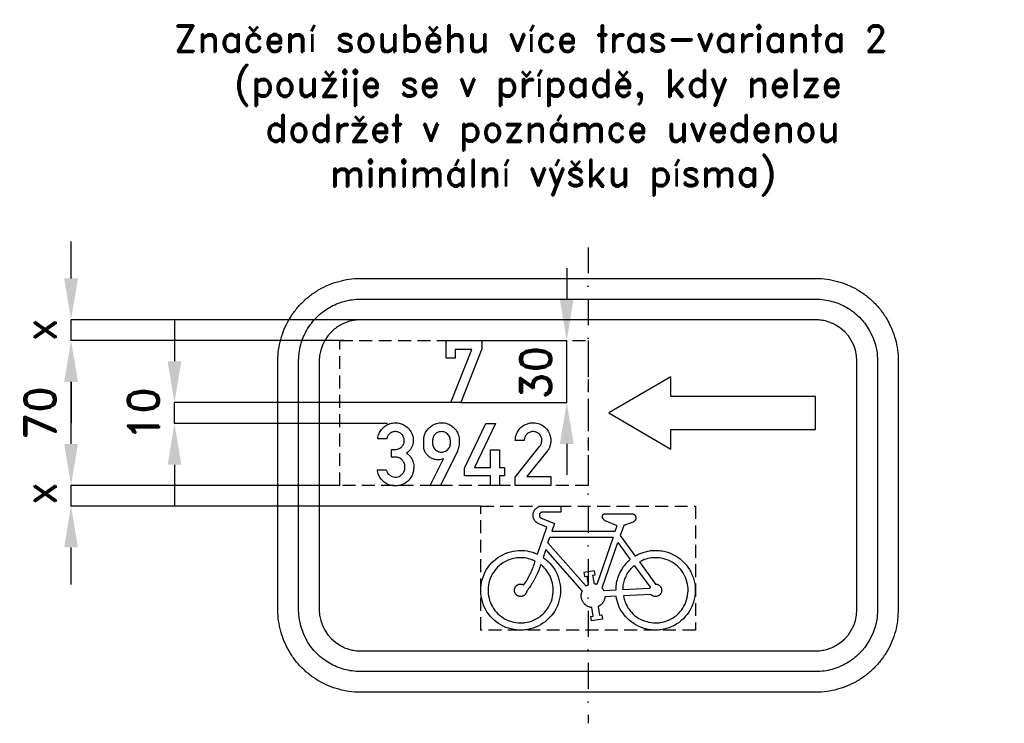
# Model space of a CAD drawing. Header units: millimetres. Extents: x -365 to 841, y -865 to 266.
# Tile 1 of 5: x -365 to 111, y -865 to -525. Entities that reach past the tile are written whole.
import ezdxf

# ---------------------------------------------------------------- set-up
doc = ezdxf.new("R2010")
doc.units = ezdxf.units.MM
doc.header["$LTSCALE"] = 5
doc.linetypes.add('ČERCHOVANÁX2', pattern=[2, 1, -0.5, 0, -0.5])
doc.linetypes.add('ČÁRKOVANÁX2', pattern=[1.5, 1, -0.5])
doc.layers.add('Kóty', color=2, linetype='Continuous')
doc.layers.add('Značka', color=7, linetype='Continuous')
doc.styles.get("Standard").update_dxf_attribs({"font": 'romand.shx', "height": 15})
doc.dimstyles.get("Standard").update_dxf_attribs({"dimtxt": 15, "dimasz": 20, "dimexe": 0.18, "dimexo": 0.0625, "dimgap": 7.5, "dimtad": 1, "dimdec": 0, "dimzin": 0, "dimdsep": 46, "dimtxsty": 'Standard', "dimcen": 0.09, "dimadec": 0, "dimazin": 0, "dimtfac": 1, "dimtdec": 0, "dimtofl": 0, "dimtmove": 0, "dimatfit": 3, "dimfxl": 1, "dimtolj": 1, "dimtzin": 0, "dimarcsym": 0})

# ---------------------------------------------------------------- blocks, each defined once
blk = doc.blocks.new('*D6')
at = {"layer": 'Defpoints', "color": 0, "transparency": 16777216}
for p in [(-340.08, -679.64), (-207.99, -679.64), (-210.08, -749.64)]:
    blk.add_point(p, dxfattribs=at)
at = {"layer": 'Kóty', "color": 0, "lineweight": -2, "transparency": 16777216}
for p, q in [((-208.06, -679.64), (-340.26, -679.64)), ((-340.08, -729.64), (-340.08, -699.64)), ((-210.14, -749.64), (-340.26, -749.64))]:
    blk.add_line(p, q, dxfattribs=at)
at = {"layer": 'Kóty', "color": 0, "transparency": 16777216}
for points in [[(-343.41, -699.64), (-336.74, -699.64), (-340.08, -679.64)], [(-343.41, -729.64), (-336.74, -729.64), (-340.08, -749.64)]]:
    blk.add_solid(points, dxfattribs=at)
at = {"layer": 'Kóty', "color": 0, "transparency": 16777216, "insert": (-355.08, -714.64), "char_height": 15, "attachment_point": 5, "rotation": 90}
blk.add_mtext('\\A1;70', dxfattribs=at)

msp = doc.modelspace()

# ---------------------------------------------------------------- linework, layer by layer
at = {"layer": 'Kóty'}
for p, q in [((-340.08, -649.64), (-340.08, -631.78)), ((-100.4, -644.64), (-100.4, -659.64)), ((-196.41, -669.64), (-340.26, -669.64)), ((-290.08, -669.63), (-290.08, -689.63)), ((-210.14, -679.64), (-340.26, -679.64)), ((-141.43, -679.7), (-100.4, -679.7)), ((-340.08, -699.64), (-340.08, -719.64)), ((-340.08, -729.64), (-340.08, -709.64)), ((-156.55, -709.63), (-290.26, -709.63)), ((-151.61, -709.63), (-100.4, -709.63)), ((-187.14, -719.68), (-290.26, -719.68)), ((-100.4, -729.63), (-100.4, -744.63)), ((-290.08, -739.68), (-290.08, -759.68)), ((-210.2, -749.64), (-340.26, -749.64)), ((-142.02, -759.64), (-340.26, -759.64)), ((-340.08, -797.49), (-340.08, -779.64))]:
    msp.add_line(p, q, dxfattribs=at)
for points in [[(-340.08, -679.64), (-340.08, -669.64)], [(-100.4, -709.63), (-100.4, -679.7)], [(-290.08, -719.68), (-290.08, -709.63)], [(-340.08, -759.64), (-340.08, -749.64)]]:
    msp.add_lwpolyline(points, dxfattribs=at)
for points in [[(-343.41, -649.64), (-336.74, -649.64), (-340.08, -669.64)], [(-103.73, -659.7), (-97.06, -659.7), (-100.4, -679.7)], [(-343.41, -699.64), (-336.74, -699.64), (-340.08, -679.64)], [(-293.41, -689.63), (-286.74, -689.63), (-290.08, -709.63)], [(-103.73, -729.63), (-97.06, -729.63), (-100.4, -709.63)], [(-293.41, -739.68), (-286.74, -739.68), (-290.08, -719.68)], [(-343.41, -729.64), (-336.74, -729.64), (-340.08, -749.64)], [(-343.41, -779.64), (-336.74, -779.64), (-340.08, -759.64)]]:
    msp.add_solid(points, dxfattribs=at)
at = {"layer": 'Značka', "color": 6, "linetype": 'ČERCHOVANÁX2', "lineweight": 25, "ltscale": 2.5}
msp.add_line((-90.08, -634.64), (-90.08, -864.64), dxfattribs=at)
at = {"layer": 'Značka', "color": 5}
for points in [[(-200.08, -849.64), (-200.24, -849.64), (-200.39, -849.64, -0.032178), (-205.56, -849.27, -0.035444), (-210.63, -848.22, -0.036267), (-215.54, -846.56, -0.034422), (-220.17, -844.23, -0.033732), (-224.48, -841.35, -0.034071), (-228.36, -837.92, -0.034204), (-231.8, -834.04, -0.034223), (-234.67, -829.73, -0.034048), (-236.99, -825.1, -0.033416), (-238.66, -820.19, -0.034152), (-239.73, -815.11, -0.036741), (-240.08, -809.95), (-240.08, -809.79), (-240.08, -809.64), (-240.08, -689.64), (-240.08, -689.48), (-240.08, -689.32, -0.032179), (-239.72, -684.16, -0.035442), (-238.66, -679.08, -0.036259), (-237, -674.17, -0.034422), (-234.67, -669.55, -0.033732), (-231.79, -665.23, -0.034079), (-228.36, -661.35, -0.034184), (-224.48, -657.92, -0.034233), (-220.17, -655.05, -0.034053), (-215.54, -652.73, -0.033425), (-210.63, -651.05, -0.034128), (-205.56, -649.98, -0.036749), (-200.39, -649.64), (-200.24, -649.64), (-200.08, -649.64), (19.92, -649.64), (20.08, -649.64), (20.23, -649.64, -0.032177), (25.4, -650, -0.035443), (30.47, -651.05, -0.03627), (35.38, -652.71, -0.034422), (40.01, -655.05, -0.033734), (44.32, -657.92, -0.034072), (48.2, -661.35, -0.034206), (51.64, -665.23, -0.034224), (54.51, -669.55, -0.034046), (56.83, -674.18, -0.033416), (58.5, -679.08, -0.034152), (59.57, -684.16, -0.036741), (59.92, -689.32), (59.92, -689.48), (59.92, -689.64), (59.92, -809.64), (59.92, -809.79), (59.92, -809.95), (59.56, -815.12, -0.035442), (58.5, -820.19, -0.03626), (56.84, -825.1, -0.034424), (54.51, -829.73, -0.033731), (51.63, -834.04, -0.034079), (48.2, -837.92, -0.034187), (44.32, -841.35, -0.034232), (40.01, -844.23, -0.034052), (35.38, -846.54, -0.033421), (30.47, -848.22, -0.034126), (25.4, -849.29, -0.036746), (20.23, -849.64), (20.08, -849.64), (19.92, -849.64), (-200.08, -849.64)], [(-200.08, -839.64), (-200.2, -839.64), (-200.32, -839.64, -0.032177), (-204.19, -839.36, -0.035447), (-208, -838.57, -0.036261), (-211.68, -837.33, -0.034408), (-215.15, -835.58, -0.03371), (-218.38, -833.42, -0.034092), (-221.29, -830.85, -0.034187), (-223.87, -827.94, -0.034242), (-226.02, -824.7), (-227.76, -821.23), (-229.02, -817.55), (-229.82, -813.74), (-230.08, -809.87), (-230.08, -809.75), (-230.08, -809.64), (-230.08, -689.64), (-230.08, -689.52), (-230.08, -689.4), (-229.81, -685.53, -0.035396), (-229.02, -681.72, -0.03625), (-227.77, -678.04, -0.034423), (-226.02, -674.57, -0.03372), (-223.87, -671.34, -0.034078), (-221.29, -668.42, -0.0342), (-218.38, -665.85, -0.034242), (-215.15, -663.7, -0.034041), (-211.68, -661.96, -0.033416), (-208, -660.7, -0.034137), (-204.19, -659.9, -0.03675), (-200.32, -659.64), (-200.2, -659.64), (-200.08, -659.64), (19.92, -659.64), (20.04, -659.64), (20.16, -659.64, -0.032176), (24.03, -659.91, -0.035445), (27.84, -660.7, -0.036257), (31.52, -661.94, -0.034404), (34.99, -663.7, -0.03371), (38.22, -665.85, -0.034092), (41.13, -668.42, -0.034188), (43.71, -671.33), (45.86, -674.57), (47.6, -678.04), (48.86, -681.72), (49.66, -685.53), (49.92, -689.4), (49.92, -689.52), (49.92, -689.64), (49.92, -809.64), (49.92, -809.75), (49.92, -809.87), (49.65, -813.75), (48.86, -817.55), (47.61, -821.23), (45.86, -824.7), (43.71, -827.94), (41.13, -830.85, -0.034201), (38.22, -833.42, -0.034241), (34.99, -835.58, -0.034038), (31.52, -837.32, -0.033417), (27.84, -838.57, -0.034135), (24.03, -839.38, -0.036746), (20.16, -839.64), (20.04, -839.64), (19.92, -839.64), (-200.08, -839.64)], [(-200.08, -829.64), (19.92, -829.64), (20, -829.64), (20.08, -829.64, 0.032184), (22.66, -829.46, 0.035448), (25.2, -828.93, 0.036282), (27.65, -828.1, 0.034422), (29.97, -826.93), (32.12, -825.49), (34.06, -823.78), (35.78, -821.84), (37.21, -819.68), (38.37, -817.37), (39.21, -814.91), (39.75, -812.38), (39.92, -809.79), (39.92, -809.72), (39.92, -809.64), (39.92, -689.64), (39.92, -689.56), (39.92, -689.48), (39.74, -686.9), (39.21, -684.36), (38.38, -681.9), (37.21, -679.59), (35.78, -677.44), (34.06, -675.49), (32.12, -673.78), (29.97, -672.34, 0.034029), (27.65, -671.18, 0.03342), (25.2, -670.35, 0.034118), (22.66, -669.81, 0.03674), (20.08, -669.64), (20, -669.64), (19.92, -669.64), (-200.08, -669.64), (-200.16, -669.64), (-200.24, -669.64, 0.032177), (-202.82, -669.82, 0.035447), (-205.36, -670.35, 0.03628), (-207.81, -671.18, 0.03442), (-210.13, -672.34, 0.033745), (-212.28, -673.78, 0.034106), (-214.22, -675.49), (-215.94, -677.44), (-217.37, -679.59), (-218.53, -681.91), (-219.37, -684.36), (-219.91, -686.9), (-220.08, -689.48), (-220.08, -689.56), (-220.08, -689.64), (-220.08, -809.64), (-220.08, -809.72), (-220.08, -809.79), (-219.9, -812.38), (-219.37, -814.91), (-218.54, -817.37), (-217.37, -819.68), (-215.94, -821.84), (-214.22, -823.78), (-212.28, -825.5), (-210.13, -826.93, 0.034031), (-207.81, -828.09, 0.03342), (-205.36, -828.93, 0.034122), (-202.82, -829.46, 0.036744), (-200.24, -829.64), (-200.16, -829.64), (-200.08, -829.64)], [(-187.67, -742.13), (-187.56, -742.48), (-187.43, -742.82, 0.067), (-186.83, -743.85, 0.06732), (-185.97, -744.69, 0.079624), (-184.76, -745.38, 0.083525), (-183.39, -745.64, 0.078726), (-182.1, -745.52, 0.077323), (-180.91, -745, 0.094868), (-179.67, -743.9, 0.087435), (-178.9, -742.42, 0.097429), (-178.61, -740.55, 0.104468), (-179.07, -738.72, 0.094867), (-180.03, -737.32, 0.095696), (-181.43, -736.38, 0.045628), (-182.16, -736.12, 0.043303), (-182.92, -736), (-183.09, -735.99), (-183.26, -735.98), (-185.11, -735.98), (-185.11, -732.23), (-183.19, -732.23), (-183.03, -732.23), (-182.87, -732.23, 0.089515), (-181.69, -731.99, 0.078134), (-180.63, -731.37, 0.098551), (-179.54, -730.16, 0.099798), (-179.01, -728.63, 0.096904), (-179.02, -727.06, 0.098736), (-179.63, -725.62, 0.10057), (-180.73, -724.46, 0.097654), (-182.2, -723.81, 0.106017), (-183.95, -723.72, 0.108972), (-185.58, -724.36, 0.096302), (-186.72, -725.41, 0.100229), (-187.37, -726.79), (-187.42, -726.96), (-187.46, -727.14), (-191.8, -727.14), (-191.68, -726.49), (-191.54, -725.84, -0.070899), (-190.6, -723.58, -0.076579), (-189.04, -721.67, -0.078962), (-187.02, -720.26, -0.076379), (-184.67, -719.52, -0.077794), (-182.13, -719.45, -0.077964), (-179.7, -720.16, -0.081029), (-177.45, -721.61, -0.081003), (-175.78, -723.68, -0.076287), (-174.86, -725.89, -0.079825), (-174.65, -728.28, -0.09208), (-175.29, -731.02, -0.105086), (-176.89, -733.27, -0.020487), (-177.35, -733.7), (-177.84, -734.1), (-177.39, -734.43), (-176.95, -734.79, -0.058068), (-175.81, -736.03, -0.058895), (-174.99, -737.51, -0.074895), (-174.41, -739.64, -0.064082), (-174.43, -741.88, -0.089422), (-175.38, -745.1, -0.101881), (-177.43, -747.72, -0.087347), (-179.74, -749.21, -0.080959), (-182.43, -749.86, -0.079661), (-185.16, -749.72, -0.082682), (-187.7, -748.72, -0.076844), (-189.69, -747.16, -0.076579), (-191.12, -745.08, -0.0411), (-191.63, -743.86, -0.040369), (-191.94, -742.58), (-191.97, -742.35), (-192, -742.13), (-187.67, -742.13)], [(-166.37, -749.64), (-159.93, -736.81), (-160.3, -736.94, -0.008903), (-160.67, -737.05, -0.039127), (-161.84, -737.28, -0.045927), (-163.03, -737.31, -0.066124), (-164.68, -737.02, -0.062057), (-166.2, -736.32, -0.064492), (-167.58, -735.26, -0.067488), (-168.63, -733.88, -0.060677), (-169.27, -732.48, -0.062833), (-169.54, -730.98), (-169.55, -730.81), (-169.55, -730.65), (-169.55, -727.75), (-169.55, -727.53), (-169.54, -727.32, -0.057632), (-169.27, -725.64, -0.056006), (-168.63, -724.05, -0.065495), (-167.47, -722.35, -0.061101), (-165.93, -720.99, -0.069346), (-163.84, -719.87, -0.074502), (-161.53, -719.39, -0.086611), (-158.79, -719.64, -0.085334), (-156.28, -720.79, -0.080105), (-154.33, -722.52, -0.076191), (-153, -724.76, -0.044535), (-152.57, -726.05, -0.055009), (-152.4, -727.39), (-152.4, -727.57), (-152.4, -727.75), (-152.4, -729.76), (-152.41, -729.92), (-152.43, -730.08), (-152.52, -730.76), (-152.66, -731.43), (-152.85, -732.05), (-153.09, -732.64), (-153.18, -732.85), (-153.27, -733.05), (-161.52, -749.64), (-166.37, -749.64)], [(-156.68, -729.52), (-156.68, -727.73), (-156.69, -727.6), (-156.71, -727.46, 0.046165), (-156.96, -726.46, 0.065924), (-157.42, -725.54, 0.065623), (-158.01, -724.81, 0.058923), (-158.77, -724.26, 0.067205), (-159.8, -723.81, 0.069357), (-160.9, -723.66, 0.072192), (-162.08, -723.81, 0.068714), (-163.17, -724.27, 0.044852), (-163.78, -724.69, 0.047826), (-164.3, -725.21, 0.063523), (-164.84, -726.03, 0.065622), (-165.15, -726.96), (-165.21, -727.35), (-165.26, -727.75), (-165.26, -729.49), (-165.24, -729.7), (-165.22, -729.91, 0.051335), (-165.01, -730.75, 0.055536), (-164.64, -731.54, 0.074988), (-163.89, -732.45, 0.072393), (-162.92, -733.11, 0.044097), (-162.27, -733.38, 0.043699), (-161.58, -733.53, 0.018557), (-161.28, -733.56, 0.017881), (-160.98, -733.57, 0.0576), (-159.99, -733.46, 0.060858), (-159.06, -733.13, 0.069296), (-158.13, -732.53, 0.070584), (-157.41, -731.7, 0.064031), (-156.94, -730.8, 0.060792), (-156.71, -729.81), (-156.69, -729.66), (-156.68, -729.52)], [(-125.26, -749.64), (-125.26, -745.63), (-113.53, -730.86), (-113.35, -730.64), (-113.19, -730.42, 0.08296), (-112.55, -729.08, 0.094408), (-112.41, -727.61, 0.09217), (-112.72, -726.28, 0.084003), (-113.48, -725.12, 0.098111), (-114.81, -724.09, 0.106045), (-116.42, -723.66, 0.106159), (-118.06, -723.86, 0.099965), (-119.5, -724.71, 0.083738), (-120.4, -725.75, 0.091605), (-120.88, -727.01), (-120.95, -727.47), (-120.99, -727.94), (-125.26, -727.94), (-125.25, -727.53), (-125.23, -727.13, -0.05942), (-124.87, -725.33, -0.058261), (-124.1, -723.65, -0.072125), (-122.68, -721.8, -0.072206), (-120.79, -720.44, -0.061472), (-118.98, -719.69, -0.059935), (-117.04, -719.41, -0.083069), (-114.27, -719.73, -0.087047), (-111.75, -720.95, -0.087729), (-109.74, -722.89, -0.087782), (-108.5, -725.39, -0.068521), (-108.12, -727.53, -0.06242), (-108.3, -729.69, -0.050669), (-108.78, -731.3, -0.061867), (-109.58, -732.76), (-109.74, -732.97), (-109.91, -733.19), (-119.65, -745.36), (-108.14, -745.36), (-108.14, -749.64), (-125.26, -749.64)], [(-68.59, -763.39), (-68.5, -763.41), (-68.41, -763.43), (-68.39, -763.44), (-68.37, -763.44), (-68.3, -763.46), (-68.22, -763.49), (-68.14, -763.52), (-68.05, -763.56), (-67.96, -763.61), (-67.88, -763.66), (-67.8, -763.71), (-67.72, -763.76), (-67.63, -763.84), (-67.54, -763.92), (-67.46, -764), (-67.38, -764.09), (-67.31, -764.19), (-67.24, -764.29), (-67.18, -764.39), (-67.12, -764.5), (-67.07, -764.6), (-67.03, -764.72), (-66.99, -764.83), (-66.97, -764.95), (-66.94, -765.06), (-66.93, -765.18), (-66.92, -765.3), (-66.93, -765.42), (-66.94, -765.58), (-66.96, -765.74), (-67, -765.9), (-67.06, -766.05), (-67.12, -766.2), (-67.2, -766.35), (-67.29, -766.49), (-67.38, -766.62), (-67.47, -766.72), (-67.55, -766.82), (-67.64, -766.92), (-67.74, -767.01), (-67.84, -767.09), (-67.95, -767.16), (-68.04, -767.22), (-68.13, -767.27), (-68.15, -767.28), (-68.17, -767.29), (-68.29, -767.34), (-68.41, -767.39), (-72.84, -769.08), (-74.51, -773.88), (-67.33, -783.82), (-67.28, -783.79), (-67.23, -783.76), (-67.04, -783.66), (-66.85, -783.55), (-66.61, -783.43), (-66.37, -783.3), (-66.13, -783.17), (-65.89, -783.05), (-65.64, -782.93), (-65.4, -782.81), (-64.4, -782.38), (-63.38, -782.01), (-62.34, -781.7), (-61.28, -781.45), (-60.2, -781.27, -0.01725), (-59.11, -781.15, -0.015822), (-58.02, -781.11, -0.011291), (-56.92, -781.12, -0.014082), (-55.56, -781.19, -0.019828), (-54.21, -781.36), (-52.87, -781.62), (-51.56, -782), (-50.28, -782.46), (-49.03, -783.03), (-47.84, -783.68), (-46.69, -784.42), (-45.58, -785.22), (-44.53, -786.08), (-43.55, -787.03), (-42.64, -788.05), (-41.81, -789.13), (-41.06, -790.27), (-40.41, -791.46), (-39.83, -792.7), (-39.32, -793.97), (-38.9, -795.26), (-38.58, -796.59), (-38.36, -797.93), (-38.24, -799.29), (-38.22, -800.65), (-38.31, -802.01), (-38.49, -803.37), (-38.74, -804.71), (-39.08, -806.03), (-39.52, -807.32), (-40.06, -808.57), (-40.68, -809.78), (-41.4, -810.94), (-42.2, -812.04), (-43.07, -813.09), (-44, -814.09), (-45, -815.02), (-46.06, -815.87), (-47.19, -816.64), (-48.37, -817.33), (-49.59, -817.92), (-50.86, -818.42), (-52.16, -818.83), (-53.48, -819.18), (-54.82, -819.43, -0.020839), (-56.18, -819.58, -0.019009), (-57.54, -819.62, -0.019007), (-58.9, -819.57, -0.020869), (-60.26, -819.41), (-61.59, -819.16), (-62.91, -818.8), (-64.21, -818.39), (-65.47, -817.88), (-66.69, -817.28), (-67.86, -816.58), (-68.99, -815.81), (-70.05, -814.95), (-71.04, -814.01), (-71.97, -813.01), (-72.68, -812.18), (-73.34, -811.3), (-73.95, -810.39), (-74.5, -809.44), (-74.99, -808.47), (-75.41, -807.47), (-75.76, -806.44), (-76.05, -805.39), (-76.12, -805.13), (-76.18, -804.87), (-76.23, -804.65), (-76.28, -804.44), (-76.29, -804.39), (-76.3, -804.33), (-76.5, -803.26), (-81.92, -803.53), (-81.96, -803.83), (-82.01, -804.13), (-82.02, -804.19), (-82.03, -804.25), (-82.08, -804.49), (-82.15, -804.72), (-82.25, -805), (-82.36, -805.28), (-82.49, -805.56), (-82.63, -805.82), (-82.79, -806.08), (-82.97, -806.33), (-83.15, -806.58), (-83.34, -806.82), (-83.54, -807.04), (-83.76, -807.25), (-83.99, -807.45), (-84.23, -807.63), (-84.43, -807.77), (-84.63, -807.89), (-84.69, -807.92), (-84.74, -807.95), (-85.01, -808.09), (-85.28, -808.23), (-84.6, -812.45), (-83.49, -812.27), (-83.17, -814.24), (-88.35, -815.07), (-88.67, -813.1), (-87.56, -812.92), (-88.24, -808.7), (-88.51, -808.67), (-88.77, -808.62), (-88.83, -808.61), (-88.88, -808.6), (-89.09, -808.55), (-89.3, -808.5), (-89.56, -808.41), (-89.81, -808.32), (-90.06, -808.21), (-90.3, -808.09), (-90.54, -807.95), (-90.77, -807.81), (-91.05, -807.62), (-91.32, -807.41), (-91.58, -807.19), (-91.82, -806.95), (-92.04, -806.69), (-92.25, -806.43), (-92.44, -806.15), (-92.62, -805.85), (-92.78, -805.56), (-92.93, -805.25), (-93.05, -804.94), (-93.16, -804.61), (-93.24, -804.29), (-93.31, -803.95), (-93.35, -803.62), (-93.38, -803.28), (-93.39, -803), (-93.39, -802.73), (-93.37, -802.46), (-93.34, -802.19), (-93.3, -801.92), (-93.24, -801.66), (-93.18, -801.45), (-93.12, -801.24), (-93.1, -801.19), (-93.08, -801.14), (-92.98, -800.89), (-92.88, -800.63), (-110.57, -780.65), (-111.87, -784.46), (-111.01, -785.1), (-110.97, -785.13), (-110.93, -785.16), (-110.76, -785.29), (-110.59, -785.43), (-110.38, -785.59), (-110.17, -785.76), (-109.37, -786.47), (-108.62, -787.22), (-107.9, -788.02), (-107.24, -788.86), (-106.62, -789.74), (-106.06, -790.66), (-105.56, -791.61), (-105.1, -792.58), (-104.59, -793.82), (-104.16, -795.09), (-103.83, -796.39), (-103.6, -797.71), (-103.46, -799.05), (-103.43, -800.39), (-103.49, -801.72), (-103.65, -803.06), (-103.87, -804.38), (-104.18, -805.68), (-104.58, -806.96), (-105.09, -808.2), (-105.67, -809.41), (-106.35, -810.57), (-107.11, -811.67), (-107.95, -812.72), (-108.84, -813.72), (-109.79, -814.66), (-110.81, -815.53), (-111.89, -816.32), (-113.03, -817.04), (-114.21, -817.66), (-115.44, -818.19), (-116.71, -818.64), (-117.99, -819.03), (-119.3, -819.33, -0.020499), (-120.62, -819.53, -0.01869), (-121.96, -819.62, -0.018693), (-123.3, -819.63, -0.020483), (-124.64, -819.53, -0.019207), (-125.96, -819.34), (-127.27, -819.05), (-128.56, -818.7), (-129.83, -818.26), (-131.06, -817.73), (-132.25, -817.11), (-133.39, -816.4), (-134.47, -815.61), (-135.49, -814.75), (-136.46, -813.81), (-137.37, -812.83), (-138.21, -811.79), (-138.98, -810.69), (-139.65, -809.53), (-140.25, -808.33), (-140.75, -807.09), (-141.16, -805.81), (-141.49, -804.51), (-141.74, -803.2), (-141.91, -801.87), (-141.97, -800.53), (-141.94, -799.19), (-141.81, -797.85), (-141.58, -796.53), (-141.25, -795.23), (-140.84, -793.96), (-140.36, -792.71), (-139.8, -791.49), (-139.15, -790.32), (-138.41, -789.2), (-137.6, -788.13), (-136.7, -787.13), (-135.74, -786.2), (-134.72, -785.34), (-133.65, -784.53), (-132.53, -783.8), (-131.36, -783.15), (-130.14, -782.59), (-128.89, -782.12), (-127.6, -781.74), (-126.29, -781.46), (-124.96, -781.26), (-123.89, -781.15, -0.015379), (-122.81, -781.09, -0.016775), (-121.74, -781.1, -0.015557), (-120.66, -781.18), (-119.6, -781.32), (-118.55, -781.53), (-117.52, -781.81), (-116.51, -782.15), (-116.26, -782.24), (-116.01, -782.33), (-115.81, -782.41), (-115.61, -782.49), (-115.56, -782.51), (-115.51, -782.53), (-114.52, -782.95), (-110.03, -769.77), (-114.56, -767.92), (-114.75, -767.79), (-114.93, -767.66), (-114.96, -767.64), (-115, -767.61), (-115.13, -767.5), (-115.27, -767.38), (-115.42, -767.22), (-115.57, -767.06), (-115.71, -766.89), (-115.85, -766.71), (-115.97, -766.53), (-116.08, -766.34), (-116.21, -766.09), (-116.33, -765.84), (-116.43, -765.59), (-116.51, -765.32), (-116.58, -765.05), (-116.63, -764.78), (-116.66, -764.51), (-116.67, -764.23), (-116.68, -763.95), (-116.66, -763.68), (-116.63, -763.4), (-116.58, -763.13), (-116.51, -762.86), (-116.42, -762.6), (-116.32, -762.34), (-116.2, -762.09), (-116.07, -761.85), (-115.93, -761.61), (-115.77, -761.39), (-115.6, -761.17), (-115.41, -760.97), (-115.21, -760.78), (-115, -760.6), (-114.78, -760.43), (-114.59, -760.3), (-114.41, -760.19), (-114.21, -760.08), (-114.01, -759.98), (-113.81, -759.9), (-113.6, -759.82), (-113.39, -759.76), (-113.17, -759.71), (-113.12, -759.7), (-113.07, -759.69), (-113.02, -759.68), (-112.98, -759.68), (-112.97, -759.67), (-112.96, -759.67), (-112.74, -759.64), (-103.22, -759.64), (-103.22, -762.64), (-112.32, -762.64), (-112.39, -762.64), (-112.46, -762.66), (-112.47, -762.66), (-112.49, -762.66), (-112.54, -762.67), (-112.6, -762.69), (-112.67, -762.71), (-112.73, -762.74), (-112.8, -762.77), (-112.86, -762.8), (-112.93, -762.83), (-112.99, -762.87), (-113.06, -762.92), (-113.13, -762.98), (-113.2, -763.04), (-113.26, -763.1), (-113.32, -763.17), (-113.37, -763.24), (-113.42, -763.32), (-113.47, -763.39), (-113.51, -763.47), (-113.54, -763.55), (-113.58, -763.64), (-113.6, -763.72), (-113.62, -763.81), (-113.64, -763.9), (-113.64, -763.99), (-113.65, -764.08), (-113.65, -764.17), (-113.64, -764.26), (-113.63, -764.35), (-113.61, -764.43), (-113.59, -764.52), (-113.56, -764.61), (-113.53, -764.69), (-113.49, -764.77), (-113.46, -764.83), (-113.42, -764.9), (-113.38, -764.96), (-113.34, -765.01), (-113.29, -765.07), (-113.24, -765.12), (-113.2, -765.16), (-113.16, -765.2), (-113.15, -765.21), (-113.14, -765.22), (-113.08, -765.26), (-113.03, -765.31), (-106.28, -768.06), (-107.54, -771.75), (-76.94, -771.75), (-76.05, -769.21), (-81.35, -767.01), (-81.48, -766.96), (-81.6, -766.9), (-81.62, -766.89), (-81.65, -766.87), (-81.74, -766.82), (-81.83, -766.76), (-81.95, -766.69), (-82.06, -766.61), (-82.16, -766.52), (-82.26, -766.43), (-82.36, -766.34), (-82.46, -766.24), (-82.57, -766.11), (-82.68, -765.98), (-82.79, -765.84), (-82.88, -765.69), (-82.96, -765.54), (-83.03, -765.39), (-83.08, -765.23), (-83.13, -765.06), (-83.15, -764.97), (-83.17, -764.88), (-83.18, -764.79), (-83.18, -764.69), (-83.18, -764.6), (-83.17, -764.51), (-83.16, -764.42), (-83.14, -764.33), (-83.11, -764.24), (-83.08, -764.15), (-83.04, -764.07), (-82.99, -763.99), (-82.94, -763.91), (-82.88, -763.84), (-82.82, -763.77), (-82.75, -763.7), (-82.69, -763.66), (-82.63, -763.61), (-82.57, -763.57), (-82.51, -763.53), (-82.44, -763.5), (-82.37, -763.47), (-82.3, -763.44), (-82.23, -763.42), (-82.21, -763.42), (-82.2, -763.41), (-82.18, -763.41), (-82.16, -763.4), (-82.14, -763.4), (-82.12, -763.4), (-82.1, -763.39), (-82.09, -763.39), (-68.59, -763.39)], [(-119.72, -800.67), (-119.74, -800.84), (-119.77, -801.01), (-119.78, -801.04), (-119.79, -801.07), (-119.82, -801.21), (-119.86, -801.34), (-119.92, -801.49), (-119.99, -801.65), (-120.07, -801.8), (-120.16, -801.95), (-120.26, -802.09), (-120.36, -802.22), (-120.5, -802.39), (-120.65, -802.54), (-120.81, -802.68), (-120.98, -802.81), (-121.16, -802.93), (-121.34, -803.03), (-121.54, -803.11), (-121.74, -803.19), (-121.94, -803.25), (-122.15, -803.3), (-122.36, -803.33), (-122.57, -803.35, -0.019057), (-122.79, -803.35), (-123, -803.33), (-123.21, -803.3), (-123.42, -803.26), (-123.62, -803.2), (-123.83, -803.13), (-124.02, -803.04), (-124.21, -802.94), (-124.39, -802.83), (-124.56, -802.7), (-124.72, -802.56), (-124.87, -802.41), (-125.01, -802.26), (-125.15, -802.09), (-125.26, -801.91), (-125.37, -801.72), (-125.46, -801.53), (-125.54, -801.33), (-125.6, -801.13), (-125.64, -800.92), (-125.68, -800.71), (-125.7, -800.5), (-125.7, -800.28), (-125.69, -800.07), (-125.66, -799.86), (-125.62, -799.65), (-125.56, -799.45), (-125.49, -799.25), (-125.41, -799.05), (-125.31, -798.86), (-125.2, -798.68), (-125.07, -798.51), (-124.94, -798.34), (-124.79, -798.19), (-124.63, -798.05), (-124.46, -797.92), (-124.28, -797.8), (-124.1, -797.69), (-123.91, -797.6), (-123.71, -797.52), (-123.51, -797.45), (-123.3, -797.41), (-123.09, -797.37), (-122.88, -797.35), (-122.7, -797.35, -0.015575), (-122.53, -797.35), (-122.36, -797.36), (-122.19, -797.38), (-122.03, -797.42), (-121.86, -797.46), (-121.73, -797.5), (-121.61, -797.55), (-121.58, -797.57), (-121.54, -797.58), (-121.39, -797.65), (-121.24, -797.73), (-120.86, -797.21), (-120.5, -796.68), (-120.43, -796.58), (-120.35, -796.47), (-120.07, -796.05), (-119.79, -795.62), (-119.45, -795.07), (-119.13, -794.52), (-118.81, -793.97), (-118.51, -793.4), (-118.21, -792.83), (-117.93, -792.26), (-117.65, -791.68), (-117.38, -791.1), (-117.12, -790.52), (-116.88, -789.92), (-116.65, -789.33), (-116.43, -788.73), (-116.26, -788.24), (-116.1, -787.76), (-116.06, -787.63), (-116.03, -787.51), (-115.84, -786.9), (-115.66, -786.28), (-116.45, -785.93), (-116.49, -785.91), (-116.53, -785.89), (-116.69, -785.82), (-116.85, -785.75), (-117.06, -785.67), (-117.26, -785.59), (-118.08, -785.3), (-118.91, -785.07), (-119.76, -784.88), (-120.62, -784.74), (-121.49, -784.64, 0.016847), (-122.36, -784.61, 0.015446), (-123.24, -784.62, 0.01101), (-124.11, -784.69, 0.013736), (-125.19, -784.81), (-126.26, -785), (-127.32, -785.28), (-128.35, -785.63), (-129.35, -786.06), (-130.32, -786.56), (-131.25, -787.13), (-132.13, -787.76), (-132.99, -788.44), (-133.8, -789.17), (-134.55, -789.96), (-135.24, -790.8), (-135.87, -791.69), (-136.43, -792.62), (-136.92, -793.6), (-137.35, -794.6), (-137.72, -795.62), (-138.02, -796.67), (-138.25, -797.74), (-138.39, -798.82), (-138.46, -799.9), (-138.45, -800.99), (-138.36, -802.08), (-138.19, -803.15), (-137.97, -804.22), (-137.68, -805.27), (-137.31, -806.3), (-136.87, -807.29), (-136.35, -808.25), (-135.77, -809.17), (-135.12, -810.05), (-134.41, -810.88), (-133.67, -811.67), (-132.87, -812.41), (-132.02, -813.09), (-131.11, -813.7), (-130.17, -814.25), (-129.19, -814.73), (-128.18, -815.13), (-127.14, -815.46), (-126.09, -815.74), (-125.02, -815.95), (-123.94, -816.08, 0.018564), (-122.85, -816.13, 0.018575), (-121.76, -816.11, 0.020365), (-120.68, -816), (-119.61, -815.81), (-118.55, -815.55), (-117.5, -815.23), (-116.49, -814.85), (-115.5, -814.39), (-114.55, -813.86), (-113.63, -813.27), (-112.77, -812.6), (-111.95, -811.88), (-111.19, -811.1), (-110.47, -810.29), (-109.8, -809.42), (-109.2, -808.51), (-108.67, -807.56), (-108.2, -806.58), (-107.82, -805.56), (-107.51, -804.52), (-107.26, -803.45), (-107.08, -802.38), (-106.97, -801.3), (-106.93, -800.21), (-106.98, -799.12), (-107.11, -798.04), (-107.31, -796.97), (-107.59, -795.92), (-107.94, -794.88), (-108.26, -794.07), (-108.62, -793.27), (-109.02, -792.49), (-109.48, -791.74), (-109.97, -791.02), (-110.51, -790.34), (-111.09, -789.7), (-111.71, -789.09), (-111.87, -788.94), (-112.03, -788.8), (-112.16, -788.68), (-112.29, -788.57), (-112.32, -788.54), (-112.36, -788.51), (-113.02, -787.95), (-113.24, -788.64), (-113.47, -789.32), (-113.52, -789.46), (-113.56, -789.6), (-113.76, -790.14), (-113.96, -790.68), (-114.23, -791.35), (-114.51, -792.02), (-114.81, -792.68), (-115.11, -793.34), (-115.43, -793.99), (-115.77, -794.63), (-116.11, -795.27), (-116.46, -795.9), (-116.82, -796.53), (-117.2, -797.14), (-117.59, -797.75), (-117.99, -798.35), (-118.32, -798.83), (-118.66, -799.29), (-118.75, -799.41), (-118.84, -799.53), (-119.27, -800.1), (-119.72, -800.67)], [(-57.54, -797.37), (-57.37, -797.37), (-57.2, -797.38), (-57.17, -797.38), (-57.14, -797.38), (-57, -797.4), (-56.87, -797.43), (-56.7, -797.47), (-56.54, -797.51), (-56.38, -797.57), (-56.22, -797.64), (-56.07, -797.72), (-55.92, -797.81), (-55.74, -797.92), (-55.57, -798.05), (-55.41, -798.19), (-55.26, -798.34), (-55.13, -798.5), (-55, -798.68), (-54.89, -798.86), (-54.79, -799.05), (-54.7, -799.24), (-54.63, -799.44), (-54.57, -799.65), (-54.53, -799.86), (-54.5, -800.07), (-54.49, -800.28), (-54.49, -800.49), (-54.51, -800.7), (-54.54, -800.92), (-54.58, -801.12), (-54.64, -801.33), (-54.72, -801.53), (-54.81, -801.72), (-54.91, -801.91), (-55.03, -802.08), (-55.16, -802.25), (-55.3, -802.41), (-55.45, -802.57), (-55.61, -802.71), (-55.78, -802.83), (-55.96, -802.95), (-56.15, -803.05), (-56.34, -803.14), (-56.54, -803.21), (-56.74, -803.27), (-56.95, -803.32), (-57.16, -803.35), (-57.37, -803.36, -0.018906), (-57.59, -803.36), (-57.8, -803.35), (-58.01, -803.32), (-58.22, -803.27), (-58.38, -803.23), (-58.55, -803.17), (-58.71, -803.11), (-58.86, -803.04), (-59.01, -802.96), (-59.15, -802.86), (-59.26, -802.79), (-59.37, -802.7), (-59.4, -802.68), (-59.42, -802.65), (-59.55, -802.54), (-59.67, -802.42), (-72.99, -803.09), (-72.8, -803.95), (-72.58, -804.81), (-72.53, -804.98), (-72.48, -805.15), (-72.26, -805.82), (-72.01, -806.47), (-71.65, -807.28), (-71.24, -808.06), (-70.78, -808.82), (-70.28, -809.55), (-69.73, -810.25), (-69.15, -810.92), (-68.38, -811.72), (-67.57, -812.47), (-66.7, -813.16), (-65.78, -813.77), (-64.82, -814.32), (-63.82, -814.79), (-62.78, -815.18), (-61.72, -815.51), (-60.65, -815.78), (-59.56, -815.98), (-58.46, -816.09, 0.01897), (-57.36, -816.12, 0.01887), (-56.25, -816.07, 0.020749), (-55.15, -815.94), (-54.07, -815.72), (-53, -815.43), (-51.95, -815.09), (-50.92, -814.68), (-49.93, -814.19), (-48.98, -813.62), (-48.07, -813), (-47.21, -812.3), (-46.41, -811.54), (-45.65, -810.73), (-44.95, -809.88), (-44.3, -808.98), (-43.72, -808.04), (-43.21, -807.05), (-42.78, -806.04), (-42.42, -804.99), (-42.15, -803.92), (-41.94, -802.83), (-41.8, -801.73), (-41.73, -800.63), (-41.74, -799.52), (-41.83, -798.42), (-42.01, -797.33), (-42.26, -796.25), (-42.6, -795.2), (-43.01, -794.17), (-43.47, -793.16), (-44, -792.19), (-44.6, -791.26), (-45.27, -790.38), (-45.99, -789.55), (-46.78, -788.77), (-47.63, -788.06), (-48.52, -787.41), (-49.45, -786.8), (-50.41, -786.26), (-51.41, -785.8), (-52.45, -785.41), (-53.51, -785.09), (-54.59, -784.86), (-55.68, -784.7), (-56.79, -784.62, 0.011426), (-57.68, -784.59, 0.015526), (-58.57, -784.61, 0.016929), (-59.45, -784.69), (-60.34, -784.82), (-61.2, -785), (-62.05, -785.24), (-62.88, -785.54), (-63.69, -785.88), (-63.89, -785.97), (-64.09, -786.06), (-64.25, -786.14), (-64.41, -786.22), (-64.45, -786.24), (-64.49, -786.26), (-65.27, -786.67), (-57.54, -797.37)]]:
    msp.add_lwpolyline(points, format="xyb", dxfattribs=at)
at = {"layer": 'Značka', "color": 6, "linetype": 'ČÁRKOVANÁX2', "ltscale": 1.25}
for points in [[(-210.08, -749.64), (-210.08, -679.64), (-90.08, -679.64), (-90.08, -749.64), (-210.08, -749.64)], [(-141.96, -819.64), (-141.96, -759.64), (-38.2, -759.64), (-38.2, -819.64), (-141.96, -819.64)]]:
    msp.add_lwpolyline(points, dxfattribs=at)
at = {"layer": 'Značka', "color": 5}
for points in [[(-156.49, -709.63), (-146.36, -683.95), (-154.35, -683.95), (-154.35, -688.24), (-158.66, -688.24), (-158.66, -679.7), (-141.5, -679.7), (-141.5, -683.71), (-151.68, -709.63), (-156.49, -709.63)], [(-50.08, -706.64), (-50.08, -697.14), (-80.08, -714.64), (-50.08, -732.14), (-50.08, -722.64), (19.92, -722.64), (19.92, -706.64), (-50.08, -706.64)], [(-137.23, -749.64), (-137.23, -745.11), (-149.77, -745.11), (-149.77, -741.37), (-139.6, -719.68), (-134.78, -719.68), (-144.95, -741.08), (-137.23, -741.08), (-137.23, -732.53), (-132.95, -732.55), (-132.95, -741.08), (-130.51, -741.08), (-130.51, -745.11), (-132.95, -745.11), (-132.95, -749.64), (-137.23, -749.64)], [(-90.68, -793.53), (-90, -797.75), (-90.05, -797.77), (-90.1, -797.8), (-90.29, -797.89), (-90.49, -798), (-90.68, -798.11), (-90.86, -798.23), (-90.9, -798.26), (-90.95, -798.29), (-109.46, -777.39), (-108.56, -774.75), (-77.99, -774.75), (-85.92, -797.5), (-85.97, -797.49), (-86.03, -797.47), (-86.25, -797.41), (-86.47, -797.36), (-86.7, -797.32), (-86.92, -797.29), (-86.98, -797.28), (-87.04, -797.27), (-87.72, -793.05), (-86.61, -792.88), (-86.92, -790.9), (-92.1, -791.74), (-91.79, -793.71), (-90.68, -793.53)], [(-75.71, -777.33), (-69.78, -785.55), (-70.41, -786.1), (-70.44, -786.13), (-70.47, -786.16), (-70.59, -786.27), (-70.72, -786.39), (-70.87, -786.53), (-71.02, -786.67), (-71.61, -787.27), (-72.17, -787.9), (-72.7, -788.55), (-73.2, -789.22), (-73.67, -789.92), (-74.11, -790.64), (-74.51, -791.38), (-74.89, -792.14), (-75.24, -792.91), (-75.56, -793.69), (-75.85, -794.48), (-76.09, -795.29), (-76.29, -796.1), (-76.45, -796.93), (-76.55, -797.59), (-76.62, -798.26), (-76.63, -798.43), (-76.65, -798.59), (-76.7, -799.43), (-76.73, -800.27), (-82.43, -800.56), (-82.47, -800.48), (-82.5, -800.41), (-82.66, -800.12), (-82.83, -799.84), (-83.02, -799.57), (-83.22, -799.31), (-83.28, -799.25), (-83.33, -799.18), (-75.71, -777.33)], [(-60.12, -798.92), (-60.13, -798.95), (-60.14, -798.97), (-60.2, -799.08), (-60.24, -799.18), (-60.29, -799.29), (-60.33, -799.4), (-60.33, -799.43), (-60.34, -799.45), (-73.23, -800.1), (-73.19, -799.43), (-73.15, -798.77), (-73.14, -798.63), (-73.12, -798.5), (-73.06, -797.97), (-72.97, -797.45), (-72.84, -796.8), (-72.67, -796.15), (-72.48, -795.51), (-72.26, -794.88), (-72.01, -794.26), (-71.73, -793.65), (-71.44, -793.05), (-71.13, -792.46), (-70.79, -791.88), (-70.42, -791.32), (-70.03, -790.79), (-69.61, -790.27), (-69.26, -789.87), (-68.89, -789.48), (-68.79, -789.39), (-68.7, -789.3), (-68.22, -788.84), (-67.72, -788.39), (-60.12, -798.92)]]:
    msp.add_lwpolyline(points, dxfattribs=at)

# ---------------------------------------------------------------- texts
at = {"layer": 'Kóty', "insert": (-296.01, -527.19), "char_height": 13, "attachment_point": 1}
msp.add_mtext_dynamic_manual_height_columns('\\pi5.73551;Značení souběhu více tras-varianta 2\\P\\pi35.14027;(použije se v případě, kdy nelze \\P\\pi49.68789;dodržet v poznámce uvedenou \\P\\pi80.94979;minimální výšku písma)', width=413.2329, gutter_width=100, heights=[0], dxfattribs=at)
at = {"layer": 'Kóty', "char_height": 15, "attachment_point": 5, "rotation": 90}
for s, insert in [('\\A1;x', (-355.08, -674.46)), ('\\A1;30', (-115.4, -695.13)), ('\\A1;10', (-305.08, -715.02)), ('\\A1;x', (-355.08, -753.62))]:
    msp.add_mtext(s, dxfattribs=dict(at, insert=insert))

# ---------------------------------------------------------------- dimensions: what is measured, and where the dimension line sits
at = {"layer": 'Kóty'}
dim = msp.add_linear_dim(base=(-340.08, -679.64), p1=(-210.08, -749.64), p2=(-207.99, -679.64), angle=90, dimstyle='Standard', dxfattribs=at)
dim.commit()
dim.dimension.update_dxf_attribs({"geometry": '*D6', "text_midpoint": (-355.08, -714.64)})

doc.saveas('drawing.dxf')
